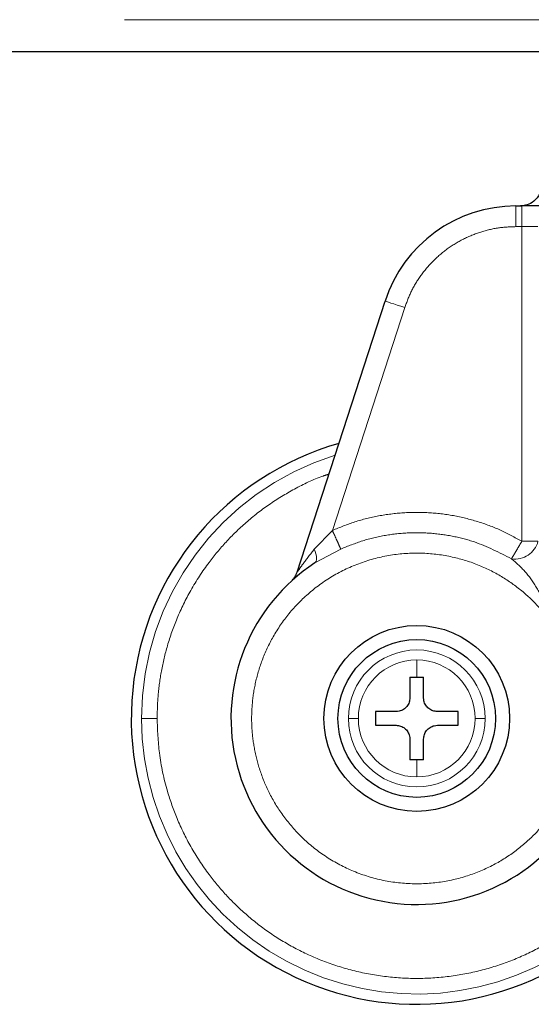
# Model space of a CAD drawing. Header units: millimetres. Extents: x 20 to 263, y 82 to 179.
# Tile 2 of 76: x 32.49 to 33.78, y 81.79 to 84.27. Entities that reach past the tile are written whole.
import ezdxf

# ---------------------------------------------------------------- set-up
doc = ezdxf.new("R2010")
doc.units = ezdxf.units.MM
doc.linetypes.add('PHANTOM', pattern=[12.7, 6.35, -1.27, 1.27, -1.27, 1.27, -1.27])

msp = doc.modelspace()

# ---------------------------------------------------------------- linework, layer by layer
at = {"color": 8, "linetype": 'PHANTOM', "lineweight": 18}
for p, q in [((22.5906, 84.2736), (71.7206, 84.2736)), ((33.7378, 83.7524), (33.7378, 83.8045)), ((33.7526, 83.8045), (33.7526, 83.7524)), ((33.7526, 83.7524), (33.7378, 83.7524)), ((33.7526, 83.7524), (33.7526, 82.9598)), ((33.7933, 83.7524), (33.7526, 83.7524)), ((33.4572, 83.5486), (33.2748, 82.9871)), ((33.2292, 82.9398), (33.2748, 82.9871)), ((33.7933, 82.9598), (33.7526, 82.9598)), ((33.2958, 82.9403), (33.2304, 82.9052)), ((33.4875, 82.6177), (33.4875, 82.6609)), ((33.4875, 82.3663), (33.4875, 82.4095))]:
    msp.add_line(p, q, dxfattribs=at)
at = {"color": 7, "linetype": 'Continuous', "lineweight": 25}
for p, q in [((22.5906, 84.1936), (34.2496, 84.1936)), ((33.7378, 83.8045), (33.7526, 83.8045)), ((33.1858, 82.8817), (33.4077, 83.5647)), ((33.4701, 82.6177), (33.4875, 82.6177)), ((33.4701, 82.6177), (33.4701, 82.5657)), ((33.4875, 82.6177), (33.5048, 82.6177)), ((33.5048, 82.5657), (33.5048, 82.6177)), ((33.4354, 82.531), (33.3834, 82.531)), ((33.3834, 82.531), (33.3834, 82.4963)), ((33.5916, 82.531), (33.5395, 82.531)), ((33.5916, 82.4963), (33.5916, 82.531)), ((33.3834, 82.4963), (33.4354, 82.4963)), ((33.5395, 82.4963), (33.5916, 82.4963)), ((33.4701, 82.4616), (33.4701, 82.4095)), ((33.5048, 82.4095), (33.5048, 82.4616)), ((33.4875, 82.4095), (33.4701, 82.4095)), ((33.5048, 82.4095), (33.4875, 82.4095))]:
    msp.add_line(p, q, dxfattribs=at)
at = {"color": 8, "linetype": 'PHANTOM', "lineweight": 18, "flags": 128}
for points in [[(33.4077, 83.5647), (33.4087, 83.5644), (33.4115, 83.5635), (33.4161, 83.562), (33.4222, 83.56), (33.4297, 83.5576), (33.4383, 83.5548), (33.4476, 83.5518), (33.4572, 83.5486)], [(33.2304, 82.9052), (33.2324, 82.9072), (33.2339, 82.91), (33.2347, 82.9135), (33.2349, 82.9178), (33.2344, 82.9226), (33.2333, 82.928), (33.2315, 82.9338), (33.2292, 82.9398)]]:
    msp.add_lwpolyline(points, dxfattribs=at)
at = {"color": 7, "linetype": 'Continuous', "lineweight": 25}
for radius in [0.2342, 0.1987]:
    msp.add_circle((33.4875, 82.5136), radius, dxfattribs=at)
for centre, radius, start, end in [((33.7378, 83.4575), 0.347, 90, 162), ((33.4875, 82.5136), 0.72, 105.8112, 311.2516), ((33.4875, 82.5136), 0.4685, 123.2858, 330.8783)]:
    msp.add_arc(centre, radius, start, end, dxfattribs=at)
at = {"color": 8, "linetype": 'PHANTOM', "lineweight": 18}
for centre, radius, start, end in [((33.4875, 82.5136), 0.6941, 107.2538, 180), ((33.7358, 82.9743), 0.0593, 260.8939, 345.8887), ((33.4875, 82.5136), 0.1725, 0, 180), ((33.4875, 82.5136), 0.1473, 90, 180), ((33.4875, 82.5136), 0.1473, 0, 90), ((33.4875, 82.5136), 0.6941, 180, 312.0009), ((33.4875, 82.5136), 0.1725, 180, 0), ((33.4875, 82.5136), 0.1473, 180, 270), ((33.4875, 82.5136), 0.1473, 270, 0)]:
    msp.add_arc(centre, radius, start, end, dxfattribs=at)
at = {"color": 7, "linetype": 'Continuous', "lineweight": 25}
for points, knots in [([(33.8015, 83.8565), (33.8006, 83.8492), (33.7987, 83.8338), (33.7846, 83.8163), (33.7671, 83.8062), (33.7552, 83.805), (33.7495, 83.8045)], [0, 0, 0, 0, 0.270263, 0.56243, 0.789736, 1, 1, 1, 1]), ([(33.8341, 83.8045), (33.8289, 83.8045), (33.8184, 83.8045), (33.7982, 83.8045), (33.7759, 83.8045), (33.7603, 83.8045), (33.7526, 83.8045)], [0, 0, 0, 0, 0.2468179, 0.5000019, 0.753175, 1, 1, 1, 1]), ([(33.1714, 82.8594), (33.1746, 82.8627), (33.1808, 82.8692), (33.1841, 82.8775), (33.1858, 82.8817)], [0, 0, 0, 0, 0.499995, 1, 1, 1, 1]), ([(33.4701, 82.5657), (33.4697, 82.5618), (33.469, 82.554), (33.463, 82.5436), (33.4543, 82.5358), (33.4445, 82.5316), (33.438, 82.5311), (33.4354, 82.531)], [0, 0, 0, 0, 0.214179, 0.428389, 0.641869, 0.855051, 1, 1, 1, 1]), ([(33.5395, 82.531), (33.5356, 82.5313), (33.5279, 82.5321), (33.5175, 82.538), (33.5096, 82.5468), (33.5054, 82.5566), (33.505, 82.563), (33.5048, 82.5657)], [0, 0, 0, 0, 0.21416, 0.428372, 0.641867, 0.855043, 1, 1, 1, 1]), ([(33.4354, 82.4963), (33.4393, 82.4959), (33.4471, 82.4951), (33.4575, 82.4892), (33.4653, 82.4804), (33.4695, 82.4707), (33.47, 82.4642), (33.4701, 82.4616)], [0, 0, 0, 0, 0.21418, 0.428391, 0.641872, 0.855044, 1, 1, 1, 1]), ([(33.5048, 82.4616), (33.5052, 82.4654), (33.506, 82.4732), (33.5119, 82.4836), (33.5207, 82.4914), (33.5304, 82.4956), (33.5369, 82.4961), (33.5395, 82.4963)], [0, 0, 0, 0, 0.214179, 0.428389, 0.641869, 0.855051, 1, 1, 1, 1])]:
    msp.add_open_spline(points, degree=3, knots=knots, dxfattribs=at)
at = {"color": 8, "linetype": 'PHANTOM', "lineweight": 18}
for points, knots in [([(33.7378, 83.7524), (33.723, 83.7518), (33.6929, 83.7505), (33.6481, 83.7397), (33.6044, 83.722), (33.5636, 83.6971), (33.5274, 83.666), (33.4971, 83.6299), (33.473, 83.5907), (33.4624, 83.5625), (33.4572, 83.5486)], [0, 0, 0, 0, 0.119581, 0.243689, 0.37101, 0.500001, 0.62899, 0.756311, 0.880419, 1, 1, 1, 1]), ([(32.8327, 82.5136), (32.8332, 82.533), (32.8342, 82.573), (32.8429, 82.6344), (32.8583, 82.6996), (32.8825, 82.768), (32.9171, 82.8387), (32.9591, 82.9029), (33.0064, 82.9596), (33.0568, 83.0086), (33.1145, 83.0537), (33.1794, 83.0926), (33.2307, 83.118), (33.2609, 83.1274), (33.2662, 83.129)], [0, 0, 0, 0, 0.072428, 0.149648, 0.231581, 0.322606, 0.420388, 0.525041, 0.608656, 0.696189, 0.787384, 0.88187, 0.979169, 1, 1, 1, 1]), ([(33.2748, 82.9871), (33.2935, 82.9947), (33.3313, 83.0102), (33.3915, 83.0249), (33.4538, 83.0329), (33.5171, 83.0331), (33.58, 83.0257), (33.6409, 83.0107), (33.6991, 82.9892), (33.7349, 82.9696), (33.7526, 82.9598)], [0, 0, 0, 0, 0.121854, 0.246364, 0.372713, 0.5, 0.627287, 0.753636, 0.878146, 1, 1, 1, 1]), ([(33.2748, 82.9871), (33.2772, 82.9817), (33.2822, 82.9706), (33.2888, 82.9558), (33.2939, 82.9446), (33.2952, 82.9417), (33.2958, 82.9403)], [0, 0, 0, 0, 0.242148, 0.499998, 0.757853, 1, 1, 1, 1]), ([(33.7264, 82.9157), (33.6958, 82.9314), (33.649, 82.9555), (33.5798, 82.9732), (33.5241, 82.9811), (33.4665, 82.9821), (33.4083, 82.9758), (33.3507, 82.9625), (33.3141, 82.9477), (33.2958, 82.9403)], [0, 0, 0, 0, 0.229364, 0.351091, 0.476636, 0.605236, 0.735997, 0.867931, 1, 1, 1, 1]), ([(33.7526, 82.9598), (33.7496, 82.9548), (33.7434, 82.9443), (33.7351, 82.9304), (33.7289, 82.9198), (33.7272, 82.917), (33.7264, 82.9157)], [0, 0, 0, 0, 0.241853, 0.4996, 0.757564, 1, 1, 1, 1]), ([(33.1858, 82.8817), (33.1859, 82.8818), (33.186, 82.882), (33.1873, 82.884), (33.1918, 82.8905), (33.2051, 82.9097), (33.2193, 82.9275), (33.2292, 82.9398)], [0, 0, 0, 0, 0.044601, 0.092462, 0.197669, 0.44454, 1, 1, 1, 1]), ([(33.8299, 82.7506), (33.8193, 82.7647), (33.7972, 82.7943), (33.7552, 82.8343), (33.7046, 82.8709), (33.6446, 82.9013), (33.5766, 82.9226), (33.5025, 82.9321), (33.4256, 82.9278), (33.3496, 82.9091), (33.2786, 82.8766), (33.2161, 82.8324), (33.1644, 82.7796), (33.1246, 82.7217), (33.0966, 82.6619), (33.0793, 82.603), (33.0712, 82.5469), (33.0705, 82.4935), (33.0764, 82.4404), (33.0898, 82.3854), (33.1127, 82.3285), (33.1463, 82.2717), (33.1914, 82.2178), (33.2479, 82.1702), (33.3144, 82.1322), (33.3881, 82.1067), (33.4655, 82.0953), (33.5426, 82.0985), (33.6154, 82.1151), (33.6811, 82.1428), (33.7379, 82.1788), (33.7848, 82.2202), (33.8227, 82.264), (33.8419, 82.2956), (33.8511, 82.3107)], [0, 0, 0, 0, 0.024611, 0.051424, 0.080457, 0.111629, 0.144739, 0.17945, 0.21529, 0.251682, 0.287991, 0.323595, 0.357938, 0.390581, 0.421222, 0.449692, 0.47594, 0.500002, 0.524049, 0.550282, 0.578737, 0.609363, 0.641994, 0.676327, 0.711924, 0.74823, 0.784624, 0.820469, 0.855189, 0.888312, 0.919498, 0.948545, 0.975374, 1, 1, 1, 1]), ([(33.8299, 82.7506), (33.8242, 82.7678), (33.8132, 82.8017), (33.7884, 82.8472), (33.76, 82.8871), (33.7374, 82.9063), (33.7264, 82.9157)], [0, 0, 0, 0, 0.265016, 0.521283, 0.766878, 1, 1, 1, 1]), ([(32.7934, 82.5136), (32.7948, 82.5136), (32.7979, 82.5136), (32.8085, 82.5136), (32.8207, 82.5136), (32.8287, 82.5136), (32.8327, 82.5136)], [0, 0, 0, 0, 0.272471, 0.561871, 0.787533, 1, 1, 1, 1]), ([(33.9349, 82.0366), (33.9293, 82.0311), (33.9065, 82.0084), (33.8602, 81.9739), (33.7957, 81.9341), (33.7247, 81.9016), (33.6487, 81.8772), (33.569, 81.8622), (33.4875, 81.8571), (33.4059, 81.8622), (33.3263, 81.8772), (33.2502, 81.9016), (33.1793, 81.9341), (33.1145, 81.9736), (33.0568, 82.0186), (33.0064, 82.0676), (32.9591, 82.1244), (32.9171, 82.1885), (32.8825, 82.2592), (32.8548, 82.3379), (32.8362, 82.4226), (32.8338, 82.4845), (32.8327, 82.5136)], [0, 0, 0, 0, 0.015432, 0.063526, 0.113358, 0.164673, 0.217157, 0.270453, 0.324163, 0.377874, 0.431169, 0.483654, 0.534968, 0.5848, 0.632895, 0.679059, 0.723157, 0.778356, 0.829925, 0.877924, 0.942724, 1, 1, 1, 1]), ([(33.3402, 82.5136), (33.337, 82.5136), (33.3307, 82.5136), (33.321, 82.5136), (33.3172, 82.5136), (33.315, 82.5136)], [0, 0, 0, 0, 0.276678, 0.562553, 1, 1, 1, 1]), ([(33.66, 82.5136), (33.6587, 82.5136), (33.6561, 82.5136), (33.6478, 82.5136), (33.6397, 82.5136), (33.6348, 82.5136)], [0, 0, 0, 0, 0.2766789, 0.5625473, 1, 1, 1, 1])]:
    msp.add_open_spline(points, degree=3, knots=knots, dxfattribs=at)

doc.saveas('drawing.dxf')
